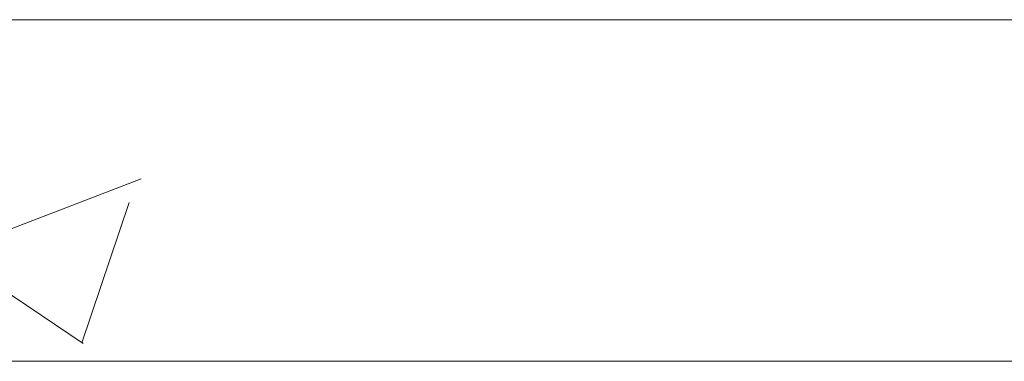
# Model space of a CAD drawing. Header units: feet. Extents: x 8 to 127, y 6 to 90.
# Tile 113 of 256: x 39.4475 to 39.5552, y 50.3627 to 50.4. Entities that reach past the tile are written whole.
import ezdxf

# ---------------------------------------------------------------- set-up
doc = ezdxf.new("R2010")
doc.units = ezdxf.units.FT
doc.header["$MEASUREMENT"] = 0
for name, color, linetype in [('MOBILARIO', 8, 'Continuous'), ('MOBILIÁRIO2', 250, 'Continuous'), ('NO ESPESSURA', 250, 'Continuous')]:
    doc.layers.add(name, color=color, linetype=linetype)

msp = doc.modelspace()

# ---------------------------------------------------------------- linework, layer by layer
at = {"layer": 'MOBILARIO', "lineweight": 5}
msp.add_line((39.59777, 50.36268), (39.36977, 50.36268), dxfattribs=at)
msp.add_line((39.59777, 50.36268), (39.36977, 50.36268), dxfattribs=at)
at = {"layer": 'MOBILIÁRIO2', "lineweight": 5}
msp.add_line((38.29022, 50.40004), (39.79022, 50.40004), dxfattribs=at)
at = {"layer": 'NO ESPESSURA', "linetype": 'Continuous', "lineweight": 5}
for p, q in [((39.44302, 50.37581), (39.4608, 50.38264)), ((39.45433, 50.36469), (39.45948, 50.38004)), ((39.44181, 50.37315), (39.45445, 50.36463))]:
    msp.add_line(p, q, dxfattribs=at)

doc.saveas('drawing.dxf')
